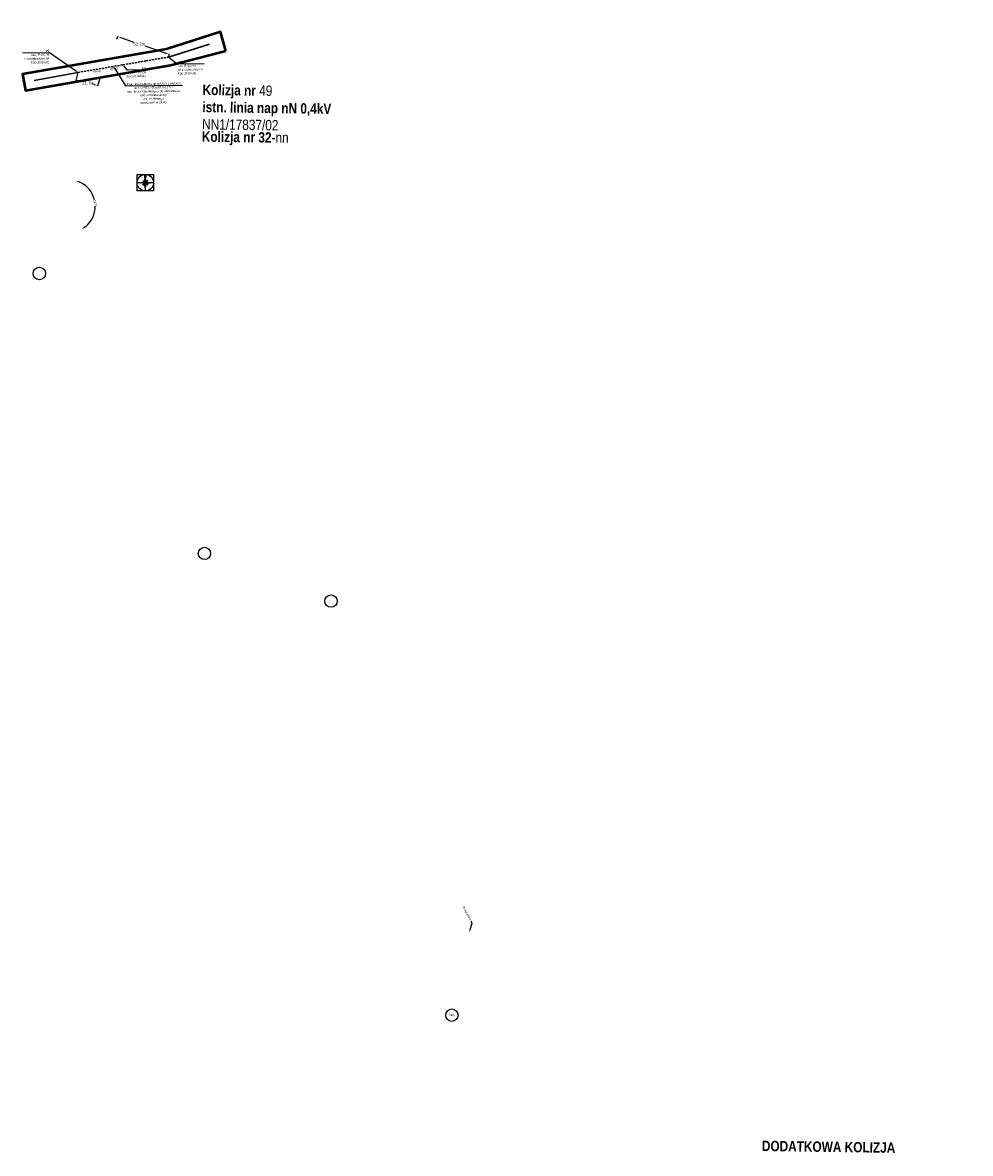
# Model space of a CAD drawing. Header units: millimetres. Extents: x 6504137 to 6515825, y 5737606 to 5784558.
# Tile 6 of 115: x 6504137 to 6505055, y 5738846 to 5739941. Entities that reach past the tile are written whole.
import ezdxf
from ezdxf import colors
from ezdxf.entities.mleader import LeaderData, LeaderLine
from ezdxf.math import Vec2, Vec3

# ---------------------------------------------------------------- set-up
doc = ezdxf.new("R2010")
doc.units = ezdxf.units.MM
doc.linetypes.add('JIS_02_2.0', pattern=[3, 2, -1])
for name, color, linetype in [('#Nr Działek', 6, 'Continuous'), ('_Kąt załomu', 7, 'Continuous'), ('_Opisy', 7, 'Continuous')]:
    doc.layers.add(name, color=color, linetype=linetype)
for name, color, linetype, lineweight in [('-Linia kablowa nn', 132, 'JIS_02_2.0', 30), ('_-demontaż nn', 132, 'DEMONTAZ', 20), ('_trasa_slupy', 1, 'Continuous', 20), ('_Zakres mapy projektowej', 4, 'Continuous', 50)]:
    doc.layers.add(name, color=color, linetype=linetype, lineweight=lineweight)
doc.layers.add('-wymiary', color=7, linetype='Continuous', lineweight=35, true_color=0x000000)
doc.layers.add('istn. linia nap.', color=7, linetype='Continuous', lineweight=0, true_color=0x000000)
doc.layers.add('@pomocnicza', color=3, linetype='Continuous', plot=False)
doc.styles.add('Arial_Narr', font='ARIALN.TTF')
doc.styles.add('GEO-INFO', font='arial.ttf')
doc.styles.get("Standard").update_dxf_attribs({"font": 'ARIALN.TTF'})
doc.linetypes.add('DEMONTAZ', pattern='A,1,["x",Standard,S=1,R=0,X=-0.1,Y=-0.35],1', length=2)
doc.dimstyles.new('Kat załomu', dxfattribs={"dimtxt": 2.2, "dimasz": 5, "dimexe": 0.18, "dimexo": 0.0625, "dimtad": 0, "dimtih": 1, "dimtoh": 1, "dimdec": 4, "dimzin": 0, "dimdsep": 46, "dimtxsty": 'Standard', "dimcen": 0.9, "dimse1": 1, "dimse2": 1, "dimadec": 0, "dimazin": 0, "dimtfac": 1, "dimtdec": 4, "dimtofl": 0, "dimtmove": 0, "dimatfit": 3, "dimfxl": 1, "dimtolj": 1, "dimtzin": 0, "dimarcsym": 0})
doc.dimstyles.new('McRobic', dxfattribs={"dimtxt": 3, "dimasz": 4, "dimexe": 0.5, "dimexo": 0.04, "dimgap": 0.4, "dimtad": 0, "dimtih": 1, "dimtoh": 1, "dimdec": 1, "dimrnd": 0.01, "dimzin": 0, "dimdsep": 46, "dimtxsty": 'Standard', "dimcen": 0.09, "dimadec": 0, "dimazin": 0, "dimtfac": 1, "dimtdec": 1, "dimtofl": 0, "dimtmove": 0, "dimatfit": 3, "dimfxl": 1, "dimtolj": 1, "dimtzin": 0, "dimlwd": 25, "dimlwe": 25, "dimarcsym": 0})

# ---------------------------------------------------------------- blocks, each defined once
blk = doc.blocks.new('roza')
for p, q in [((-4.7, 0), (-0.8, 0.8)), ((-0.8, -0.8), (-4.7, 0)), ((0, 0), (-4.7, 0)), ((-4.3, 0.1), (-4.3, 0)), ((-3.9, 0.1), (-3.9, 0)), ((-3.5, 0.2), (-3.5, 0)), ((-3.1, 0.3), (-3.1, 0)), ((-2.7, 0.4), (-2.7, 0)), ((-1.2, 0.7), (-2.3, 2.3)), ((-2.3, 2.3), (-1.6, 1.6)), ((-2.3, 2.3), (-1.2, 1.5)), ((-2.3, 0.5), (-2.3, 0)), ((-2, 0), (-2, 0.5)), ((-1.8, 2), (-1.9, 1.9)), ((-1.6, 1.6), (-1.5, 1.8)), ((-1.6, 1.6), (-1.3, 1.3)), ((-1.6, 0), (-1.6, 0.6)), ((-1.3, 1.4), (-1.2, 1.5)), ((-1.3, 1.3), (-0.8, 0.8)), ((-1.2, 1.5), (-0.7, 1.2)), ((-1.2, 0.7), (-1.2, 0)), ((-1.1, 1.1), (-0.8, 1.3)), ((-0.8, 0.8), (0, 4.7)), ((-0.8, 0), (-0.8, 0.8)), ((0, 0), (-0.8, 0.8)), ((-0.8, -0.8), (0, 0)), ((-0.7, 7.3), (-0.7, 5)), ((-0.7, 7.3), (0.8, 5)), ((-0.4, 0.4), (-0.4, 0)), ((0, 0), (0, 4.7)), ((0, 4.7), (0.8, 0.8)), ((0.1, 4.3), (0, 4.3)), ((0.1, 3.9), (0, 3.9)), ((0.2, 3.5), (0, 3.5)), ((0.3, 3.1), (0, 3.1)), ((0.4, 2.7), (0, 2.7)), ((0.5, 2.3), (0, 2.3)), ((0, 2), (0.5, 2)), ((0, 1.6), (0.6, 1.6)), ((0.7, 1.2), (0, 1.2)), ((0, 0.8), (0.8, 0.8)), ((0, 0), (0.8, 0.8)), ((0.4, 0.4), (0, 0.4)), ((0, 0), (4.7, 0)), ((0, 0), (0.8, -0.8)), ((0, 0), (0, -4.7)), ((0.4, -0.4), (0.4, 0)), ((0.7, 1.2), (2.3, 2.3)), ((0.8, 5), (0.8, 7.3)), ((1.3, 1.3), (0.8, 0.8)), ((0.8, 0.8), (4.7, 0)), ((0.8, 0), (0.8, -0.8)), ((1.1, 1.1), (1.3, 0.8)), ((1.5, 1.2), (1.2, 0.7)), ((1.2, -0.7), (1.2, 0)), ((1.6, 1.6), (1.3, 1.3)), ((1.4, 1.3), (1.5, 1.2)), ((2.3, 2.3), (1.5, 1.2)), ((2.3, 2.3), (1.6, 1.6)), ((1.6, 1.6), (1.8, 1.5)), ((1.6, 0), (1.6, -0.6)), ((2, 1.8), (1.9, 1.9)), ((2, 0), (2, -0.5)), ((2.3, -0.5), (2.3, 0)), ((2.7, -0.4), (2.7, 0)), ((3.1, -0.3), (3.1, 0)), ((3.5, -0.2), (3.5, 0)), ((3.9, -0.1), (3.9, 0)), ((4.3, -0.1), (4.3, 0)), ((-0.7, -1.2), (-2.3, -2.3)), ((-2.3, -2.3), (-1.5, -1.2)), ((-2.3, -2.3), (-1.6, -1.6)), ((-2, -1.8), (-1.9, -1.9)), ((-1.6, -1.6), (-1.8, -1.5)), ((-1.6, -1.6), (-1.3, -1.3)), ((-1.5, -1.2), (-1.2, -0.7)), ((-1.4, -1.3), (-1.5, -1.2)), ((-1.1, -1.1), (-1.3, -0.8)), ((-1.3, -1.3), (-0.8, -0.8)), ((0, -4.7), (-0.8, -0.8)), ((0, -0.8), (-0.8, -0.8)), ((-0.7, -1.2), (0, -1.2)), ((0, -1.6), (-0.6, -1.6)), ((0, -2), (-0.5, -2)), ((-0.5, -2.3), (0, -2.3)), ((-0.4, -0.4), (0, -0.4)), ((-0.4, -2.7), (0, -2.7)), ((-0.3, -3.1), (0, -3.1)), ((-0.2, -3.5), (0, -3.5)), ((-0.1, -3.9), (0, -3.9)), ((-0.1, -4.3), (0, -4.3)), ((0.8, -0.8), (0, -4.7)), ((1.2, -1.5), (0.7, -1.2)), ((4.7, 0), (0.8, -0.8)), ((1.3, -1.3), (0.8, -0.8)), ((1.1, -1.1), (0.8, -1.3)), ((1.2, -0.7), (2.3, -2.3)), ((1.3, -1.4), (1.2, -1.5)), ((2.3, -2.3), (1.2, -1.5)), ((1.6, -1.6), (1.3, -1.3)), ((1.6, -1.6), (1.5, -1.8)), ((2.3, -2.3), (1.6, -1.6)), ((1.8, -2), (1.9, -1.9))]:
    blk.add_line(p, q)
at = {"layer": '@pomocnicza'}
for p, q in [((8, 0), (-8, 0)), ((0, 8), (0, -8))]:
    blk.add_line(p, q, dxfattribs=at)
blk.add_lwpolyline([(-8, 8), (8, 8), (8, -8), (-8, -8)], close=True, dxfattribs=at)
blk.add_circle((0, 0), 8, dxfattribs=at)
blk = doc.blocks.new('*D58')
at = {"layer": '_Kąt załomu', "color": 0, "lineweight": -2, "transparency": 16777216}
for start, end in [(353.0921, 62.1526), (267.9761, 337.0379)]:
    blk.add_arc((6504485.7, 5740901.6), 22.2, start, end, dxfattribs=at)
at = {"layer": '_Kąt załomu', "color": 0, "transparency": 16777216}
for points in [[(6504495.8, 5740920.5), (6504496.4, 5740922.1), (6504491.4, 5740923.1)], [(6504484.8, 5740878.6), (6504485, 5740880.2), (6504479.9, 5740880.2)]]:
    blk.add_solid(points, dxfattribs=at)
at = {"layer": 'Defpoints', "color": 0, "transparency": 16777216}
for p in [(6504563.8, 5741194.4), (6504485.7, 5740901.6), (6504501.4, 5740885.9), (6504182, 5739763.1)]:
    blk.add_point(p, dxfattribs=at)
at = {"layer": '_Kąt załomu', "color": 0, "transparency": 16777216, "insert": (6504507.2, 5740895.9), "char_height": 2.2, "attachment_point": 5, "rotation": 255}
blk.add_mtext('\\A1;180°', dxfattribs=at)
blk = doc.blocks.new('*D59')
at = {"layer": '_Kąt załomu', "color": 0, "lineweight": -2, "transparency": 16777216}
for start, end in [(13.7317, 63.8572), (309.6786, 359.8007)]:
    blk.add_arc((6504182, 5739763.1), 25.6, start, end, dxfattribs=at)
at = {"layer": '_Kąt załomu', "color": 0, "transparency": 16777216}
for points in [[(6504193, 5739785.3), (6504193.5, 5739786.8), (6504188.6, 5739787.8)], [(6504198.8, 5739742.7), (6504197.8, 5739744), (6504194.2, 5739740.6)]]:
    blk.add_solid(points, dxfattribs=at)
at = {"layer": 'Defpoints', "color": 0, "transparency": 16777216}
for p in [(6504485.7, 5740901.6), (6504182, 5739763.1), (6504206.6, 5739756), (6504874.8, 5738485.6)]:
    blk.add_point(p, dxfattribs=at)
at = {"layer": '_Kąt załomu', "color": 0, "transparency": 16777216, "insert": (6504207.4, 5739766.1), "char_height": 2.2, "attachment_point": 5, "rotation": 277}
blk.add_mtext('\\A1;137°', dxfattribs=at)
blk = doc.blocks.new('*D60')
at = {"layer": '_Kąt załomu', "color": 0, "lineweight": -2, "transparency": 16777216}
for start, end in [(32.0154, 104.7244), (302.2, 14.9193)]:
    blk.add_arc((6504874.8, 5738485.6), 20.9, start, end, dxfattribs=at)
at = {"layer": '_Kąt załomu', "color": 0, "transparency": 16777216}
for points in [[(6504869.8, 5738505), (6504869.1, 5738506.6), (6504864.8, 5738503.9)], [(6504886.2, 5738467.1), (6504885.5, 5738468.6), (6504881.4, 5738465.8)]]:
    blk.add_solid(points, dxfattribs=at)
at = {"layer": 'Defpoints', "color": 0, "transparency": 16777216}
for p in [(6504182, 5739763.1), (6504874.8, 5738485.6), (6504895.4, 5738482.6), (6505054.7, 5737946.5)]:
    blk.add_point(p, dxfattribs=at)
at = {"layer": '_Kąt załomu', "color": 0, "transparency": 16777216, "insert": (6504893.9, 5738493.9), "char_height": 2.2, "attachment_point": 5, "rotation": 293}
blk.add_mtext('\\A1;190°', dxfattribs=at)
blk = doc.blocks.new('*D171')
at = {"layer": '-wymiary', "color": 0, "linetype": 'Continuous', "lineweight": 25, "transparency": 16777216}
for p, q in [((6504190.9, 5739892.3), (6504188.9, 5739884.8)), ((6504211.9, 5739886.7), (6504209.9, 5739879.2))]:
    blk.add_line(p, q, dxfattribs=at)
at = {"layer": '-wymiary', "color": 0, "lineweight": 25, "transparency": 16777216}
for p, q in [((6504192.9, 5739884.3), (6504194.7, 5739883.8)), ((6504206.2, 5739880.7), (6504206.7, 5739880.6))]:
    blk.add_line(p, q, dxfattribs=at)
at = {"layer": '-wymiary', "color": 0, "transparency": 16777216}
for points in [[(6504193.1, 5739884.9), (6504192.8, 5739883.6), (6504189.1, 5739885.3)], [(6504206, 5739880.1), (6504206.3, 5739881.4), (6504210, 5739879.7)]]:
    blk.add_solid(points, dxfattribs=at)
at = {"layer": 'Defpoints', "color": 0, "transparency": 16777216}
for p in [(6504189.1, 5739885.3), (6504191, 5739892.3), (6504211.9, 5739886.7)]:
    blk.add_point(p, dxfattribs=at)
at = {"layer": '-wymiary', "color": 0, "transparency": 16777216, "insert": (6504200.7, 5739882.2), "char_height": 3, "attachment_point": 5, "rotation": 0.0213, "style": 'GEO-INFO'}
blk.add_mtext('\\A1;21.7m', dxfattribs=at)
blk = doc.blocks.new('OKRAG_PELNY')
at = {"color": 0}
blk.add_lwpolyline([(0.5, 0), (0.482963, -0.12941), (0.433013, -0.25), (0.353553, -0.353553), (0.25, -0.433013), (0.12941, -0.482963), (0, -0.5), (-0.12941, -0.482963), (-0.25, -0.433013), (-0.353553, -0.353553), (-0.433013, -0.25), (-0.482963, -0.12941), (-0.5, 0), (-0.482963, 0.12941), (-0.433013, 0.25), (-0.353553, 0.353553), (-0.25, 0.433013), (-0.12941, 0.482963), (0, 0.5), (0.12941, 0.482963), (0.25, 0.433013), (0.353553, 0.353553), (0.433013, 0.25), (0.482963, 0.12941)], close=True, dxfattribs=at)
blk = doc.blocks.new('*D172')
at = {"layer": '-wymiary', "color": 0, "linetype": 'Continuous', "lineweight": 25, "transparency": 16777216}
for p, q in [((6504228.6, 5739924.6), (6504229.6, 5739927.6)), ((6504278.4, 5739907.4), (6504279.4, 5739910.4))]:
    blk.add_line(p, q, dxfattribs=at)
at = {"layer": '-wymiary', "color": 0, "lineweight": 25, "transparency": 16777216}
for p, q in [((6504233.2, 5739925.8), (6504244.7, 5739921.9)), ((6504275.5, 5739911.2), (6504255.9, 5739918))]:
    blk.add_line(p, q, dxfattribs=at)
at = {"layer": '-wymiary', "color": 0, "transparency": 16777216}
for points in [[(6504233.4, 5739926.5), (6504233, 5739925.2), (6504229.4, 5739927.2)], [(6504275.3, 5739910.6), (6504275.7, 5739911.9), (6504279.3, 5739909.9)]]:
    blk.add_solid(points, dxfattribs=at)
at = {"layer": 'Defpoints', "color": 0, "transparency": 16777216}
for p in [(6504228.5, 5739924.6), (6504229.4, 5739927.2), (6504278.4, 5739907.3)]:
    blk.add_point(p, dxfattribs=at)
at = {"layer": '-wymiary', "color": 0, "transparency": 16777216, "insert": (6504250.3, 5739919.9), "char_height": 3, "attachment_point": 5, "rotation": 0.0213, "style": 'GEO-INFO'}
blk.add_mtext('\\A1;52.7m', dxfattribs=at)

msp = doc.modelspace()

# ---------------------------------------------------------------- linework, layer by layer
at = {"layer": '#Nr Działek'}
for centre in [(6504153.52984, 5739697.86771), (6504313.28547, 5739426.96931), (6504435.82744, 5739380.80677), (6504552.80561, 5738980.12307)]:
    msp.add_circle(centre, 6, dxfattribs=at)
at = {"layer": '-Linia kablowa nn'}
msp.add_lwpolyline([(6504256.18531, 5739903.58029), (6504256.18531, 5739903.58029), (6504256.18531, 5739903.58029), (6504256.18531, 5739903.58029), (6504256.18531, 5739903.58029), (6504256.18531, 5739903.58029), (6504256.18531, 5739903.58029), (6504256.18531, 5739903.58029), (6504256.18531, 5739903.58029), (6504256.18531, 5739903.58029), (6504256.18531, 5739903.58029), (6504256.18531, 5739903.58029), (6504256.18531, 5739903.58029), (6504256.18531, 5739903.58029), (6504256.18531, 5739903.58029), (6504256.18531, 5739903.58029), (6504256.18531, 5739903.58029), (6504256.18531, 5739903.58029), (6504256.18531, 5739903.58029), (6504256.18531, 5739903.58029), (6504256.18531, 5739903.58029), (6504256.18531, 5739903.58029), (6504256.18531, 5739903.58029), (6504256.61555, 5739903.6529), (6504256.61555, 5739903.6529), (6504278.36777, 5739907.32399), (6504278.36777, 5739907.32399), (6504278.36777, 5739907.32399), (6504278.36777, 5739907.32399), (6504278.36777, 5739907.32399), (6504278.36777, 5739907.32399), (6504278.36777, 5739907.32399), (6504278.36777, 5739907.32399), (6504278.36777, 5739907.32399), (6504278.36777, 5739907.32399), (6504278.36777, 5739907.32399), (6504278.36777, 5739907.32399), (6504278.36777, 5739907.32399), (6504278.36777, 5739907.32399), (6504278.36777, 5739907.32399), (6504278.36777, 5739907.32399), (6504278.36777, 5739907.32399), (6504278.36777, 5739907.32399), (6504278.36777, 5739907.32399), (6504278.36777, 5739907.32399), (6504278.36777, 5739907.32399), (6504278.36777, 5739907.32399), (6504278.36777, 5739907.32399), (6504278.36777, 5739907.32399), (6504278.36777, 5739907.32399), (6504278.36777, 5739907.32399), (6504278.36777, 5739907.32399), (6504278.36777, 5739907.32399), (6504278.36777, 5739907.32399), (6504278.36777, 5739907.32399), (6504278.36777, 5739907.32399), (6504278.36777, 5739907.32399), (6504278.36777, 5739907.32399), (6504278.36777, 5739907.32399), (6504278.36777, 5739907.32399), (6504278.36777, 5739907.32399), (6504278.36777, 5739907.32399), (6504278.36777, 5739907.32399), (6504278.36777, 5739907.32399), (6504278.36777, 5739907.32399)], dxfattribs=at)
at = {"layer": '_Opisy', "color": 5}
msp.add_line((6504252.07752, 5739902.88702), (6504252.16353, 5739902.39448), dxfattribs=at)
at = {"layer": 'istn. linia nap.', "color": 18, "linetype": 'Continuous', "lineweight": 30, "true_color": 0x000000}
for p, q in [((6504278.36777, 5739907.32399), (6504318.23662, 5739919.97036)), ((6504148.55016, 5739884.78999), (6504190.61393, 5739892.43375))]:
    msp.add_line(p, q, dxfattribs=at)

# ---------------------------------------------------------------- block references
at = {"layer": '@pomocnicza'}
msp.add_blockref('roza', (6504256.08362, 5739785.73597), dxfattribs=at)
at = {"layer": '_-demontaż nn', "lineweight": 18, "xscale": 0.6999999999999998, "yscale": 0.6999999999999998, "rotation": 179.6972132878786}
for p in [(6504278.36777, 5739907.32399), (6504190.61393, 5739892.43375)]:
    msp.add_blockref('OKRAG_PELNY', p, dxfattribs=at)

# ---------------------------------------------------------------- texts
at = {"layer": '#Nr Działek', "color": 7, "insert": (6504552.80561, 5738980.12307), "char_height": 2, "attachment_point": 5}
msp.add_mtext_dynamic_manual_height_columns('24/9', width=11.5827135, gutter_width=10, heights=[0], dxfattribs=at)
at = {"layer": '_Opisy', "char_height": 2, "attachment_point": 5, "rotation": 189.90545268, "bg_fill": 3, "box_fill_scale": 1, "bg_fill_color": 256, "bg_fill_transparency": 0}
for insert in [(6504225.60501, 5739896.26254), (6504209.27222, 5739893.51543)]:
    msp.add_mtext_dynamic_manual_height_columns('Droga', width=6.316639, gutter_width=10, heights=[0], dxfattribs=dict(at, insert=insert))
at = {"layer": '_trasa_slupy', "insert": (6504311.62234, 5739880.70706), "char_height": 10, "width": 348.1955042, "attachment_point": 1, "rotation": 359.20502598, "style": 'Arial_Narr'}
msp.add_mtext('{\\fArial Narrow|b1|i0|c238|p34;Kolizja nr }49\\P{\\fArial Narrow|b1|i0|c238|p34;istn. linia nap nN 0,4kV\\P}NN1/17837/02', dxfattribs=at)
at = {"layer": '_trasa_slupy', "color": 5, "char_height": 10, "width": 348.1955042, "attachment_point": 1, "rotation": 359.20502598, "style": 'Arial_Narr'}
for s, insert in [('{\\fArial Narrow|b1|i0|c238|p34;Kolizja nr 32}-nn', (6504310.84512, 5739835.45584)), ('{\\fArial Narrow|b1|i0|c238|p34;\\C1;DODATKOWA KOLIZJA }', (6504852.91592, 5738858.607))]:
    msp.add_mtext(s, dxfattribs=dict(at, insert=insert))

# ---------------------------------------------------------------- dimensions: what is measured, and where the dimension line sits
at = {"layer": '-wymiary', "color": 7, "linetype": 'Continuous'}
dim = msp.add_linear_dim(base=(6504229.44596, 5739927.1528), p1=(6504278.36777, 5739907.32399), p2=(6504228.54836, 5739924.55809), angle=160.91788015, dimstyle='McRobic', override={"dimpost": 'm', "dimtxsty": 'GEO-INFO'}, dxfattribs=at)
dim.commit()
dim.dimension.update_dxf_attribs({"geometry": '*D172', "text_midpoint": (6504250.31775, 5739919.93259), "dimtype": 161, "text_rotation": 210})

# ---------------------------------------------------------------- leaders
at = {"layer": '_Opisy', "linetype": 'Continuous'}
ml = msp.add_multileader_mtext('Standard', dxfattribs=at)
ml.set_content('{\\fArial|b0|i0|c238|p34;II/9      \\P\\C256;istn. P 10/ZN\\P}do przebudowy na\\P{\\fArial|b0|i0|c238|p34;\\C256;Kgo 10,5/xxE}', color=256)
ml.set_leader_properties()
ml.build(insert=Vec2(0, 0))
ml.multileader.update_dxf_attribs({"text_left_attachment_type": 6, "text_right_attachment_type": 6, "dogleg_length": 0.36, "arrow_head_size": 1.2, "scale": 0.8})
ctx = ml.context
ctx.base_point, ctx.scale, ctx.char_height, ctx.arrow_head_size, ctx.landing_gap_size, ctx.plane_origin, ctx.plane_x_axis, ctx.plane_y_axis = Vec3(6504142.97765, 5739911.27511, 30.78), 0.8, 2.16, 1.2, 0.072, Vec3(6504259.27785, 5739961.29011, 30.78), Vec3(0.9998922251, 0.0146812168), Vec3(-0.0146812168, 0.9998922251)
ctx.left_attachment, ctx.right_attachment, ctx.text_align_type = 6, 6, 2
notes = []
notes.append((ctx, [(1, (1, 1, 0), (6504163.43975, 5739911.57555, 30.78), (-0.9998922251, -0.0146812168), 0.288, [(1, [(6504190.31175, 5739892.61036, 30.78)], 0, [])])]))
ctx.mtext.insert, ctx.mtext.text_direction, ctx.mtext.rotation, ctx.mtext.alignment, ctx.mtext.flow_direction = Vec3(6504163.03821, 5739914.40183, 30.78), Vec3(0.9998922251, 0.0146812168), 0.0146817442, 3, 5
ml = msp.add_multileader_mtext('Standard', dxfattribs=at)
ml.set_content('{\\fArial|b0|i0|c238|p34;II/7       \\P\\C256;istn. P 10/ZN\\P}do przebudowy na\\P{\\fArial|b0|i0|c238|p34;\\C256;Kgo 10,5/xxE}', color=256)
ml.set_leader_properties()
ml.build(insert=Vec2(0, 0))
ml.multileader.update_dxf_attribs({"text_left_attachment_type": 6, "text_right_attachment_type": 6, "dogleg_length": 0.36, "arrow_head_size": 1.2, "scale": 0.8})
ctx = ml.context
ctx.base_point, ctx.scale, ctx.char_height, ctx.arrow_head_size, ctx.landing_gap_size, ctx.plane_origin, ctx.plane_x_axis, ctx.plane_y_axis = Vec3(6504287.25291, 5739900.63979, 30.78), 0.8, 2.16, 1.2, 0.072, Vec3(6504383.52296, 5739950.3607, 30.78), Vec3(0.9998922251, 0.0146812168), Vec3(-0.0146812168, 0.9998922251)
ctx.left_attachment, ctx.right_attachment = 6, 6
notes.append((ctx, [(1, (1, 1, 0), (6504286.96494, 5739900.63556, 30.78), (0.9998922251, 0.0146812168), 0.288, [(1, [(6504278.70536, 5739907.23162, 30.78)], 0, [])])]))
ctx.mtext.insert, ctx.mtext.text_direction, ctx.mtext.rotation, ctx.mtext.flow_direction = Vec3(6504287.28333, 5739903.47241, 30.78), Vec3(0.9998922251, 0.0146812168), 0.0146817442, 5
at = {"layer": '_Opisy'}
ml = msp.add_multileader_mtext('Standard', dxfattribs=at)
ml.set_content('Droga polna', color=7)
ml.set_leader_properties(color=7, linetype='Continuous', lineweight=-1)
ml.build(insert=Vec2(0, 0))
ml.multileader.update_dxf_attribs({"dogleg_length": 2, "arrow_head_size": 3})
ctx = ml.context
ctx.base_point, ctx.char_height, ctx.arrow_head_size, ctx.landing_gap_size, ctx.plane_origin, ctx.plane_x_axis, ctx.plane_y_axis = Vec3(6504564.65043, 5739083.62617), 2, 3, 1, Vec3(6504569.53311, 5739059.79115), Vec3(0.4767420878, -0.8790432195), Vec3(0.8790432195, 0.4767420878)
ctx.text_align_type, ctx.attachment_type = 2, 2
notes.append((ctx, [(0, (1, 1, 0), (6504572.37781, 5739069.378), (-0.4767420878, 0.8790432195), 2, [(0, [(6504569.53311, 5739059.79115)], 0, [])])]))
ctx.mtext.insert, ctx.mtext.text_direction, ctx.mtext.rotation, ctx.mtext.alignment, ctx.mtext.flow_direction = Vec3(6504572.08507, 5739072.63203), Vec3(0.4767420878, -0.8790432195), 5.2093337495, 3, 5
ctx.mtext.has_bg_fill, ctx.mtext.bg_color, ctx.mtext.bg_scale_factor, ctx.mtext.bg_transparency, ctx.mtext.use_window_bg_color = 1, -1027028792, 1.5, 0, 1
for ctx, leaders in notes:
    for number, flags, end, landing, length, lines in leaders:
        leader = LeaderData()
        leader.index, (leader.has_last_leader_line, leader.has_dogleg_vector, leader.attachment_direction) = number, flags
        leader.last_leader_point, leader.dogleg_vector, leader.dogleg_length = Vec3(end), Vec3(landing), length
        for number, points, colour, breaks in lines:
            line = LeaderLine()
            line.index, line.vertices, line.color, line.breaks = number, Vec3.list(points), colors.encode_raw_color(colour), breaks
            leader.lines.append(line)
        ctx.leaders.append(leader)

# ---------------------------------------------------------------- next in the draw order: linework, layer by layer
at = {"layer": '-Linia kablowa nn'}
msp.add_lwpolyline([(6504190.61393, 5739892.43375), (6504190.61393, 5739892.43375), (6504190.61393, 5739892.43375), (6504190.61393, 5739892.43375), (6504190.61393, 5739892.43375), (6504190.61393, 5739892.43375), (6504190.61393, 5739892.43375), (6504190.61393, 5739892.43375), (6504190.61393, 5739892.43375), (6504190.61393, 5739892.43375), (6504190.61393, 5739892.43375), (6504190.61393, 5739892.43375), (6504190.61393, 5739892.43375), (6504190.61393, 5739892.43375), (6504190.61393, 5739892.43375), (6504190.61393, 5739892.43375), (6504190.61393, 5739892.43375), (6504190.61393, 5739892.43375), (6504190.61393, 5739892.43375), (6504190.61393, 5739892.43375), (6504190.61393, 5739892.43375), (6504190.61393, 5739892.43375), (6504190.61393, 5739892.43375), (6504234.43616, 5739899.80638), (6504234.43616, 5739899.80638), (6504252.07752, 5739902.88702), (6504252.07752, 5739902.88702), (6504252.07752, 5739902.88702), (6504252.07752, 5739902.88702), (6504252.07752, 5739902.88702), (6504252.07752, 5739902.88702), (6504252.07752, 5739902.88702), (6504252.07752, 5739902.88702), (6504252.07752, 5739902.88702), (6504252.07752, 5739902.88702), (6504252.07752, 5739902.88702), (6504252.07752, 5739902.88702), (6504252.07752, 5739902.88702), (6504252.07752, 5739902.88702), (6504252.07752, 5739902.88702), (6504252.07752, 5739902.88702), (6504252.07752, 5739902.88702), (6504252.07752, 5739902.88702), (6504252.07752, 5739902.88702), (6504252.07752, 5739902.88702), (6504252.07752, 5739902.88702), (6504252.07752, 5739902.88702), (6504252.07752, 5739902.88702), (6504252.07752, 5739902.88702), (6504252.07752, 5739902.88702), (6504252.07752, 5739902.88702), (6504252.07752, 5739902.88702), (6504252.07752, 5739902.88702), (6504252.07752, 5739902.88702), (6504252.07752, 5739902.88702), (6504256.18531, 5739903.58029), (6504256.18531, 5739903.58029), (6504256.18531, 5739903.58029), (6504256.18531, 5739903.58029), (6504256.18531, 5739903.58029), (6504256.18531, 5739903.58029), (6504256.18531, 5739903.58029), (6504256.18531, 5739903.58029), (6504256.18531, 5739903.58029), (6504256.18531, 5739903.58029)], dxfattribs=at)
at = {"layer": '_Zakres mapy projektowej'}
msp.add_lwpolyline([(6504333.88266, 5739913.33578), (6504328.94319, 5739931.87408), (6504276.46733, 5739915.14842), (6504137.36485, 5739890.78522), (6504140.12517, 5739875.02512), (6504280.29437, 5739899.57516)], close=True, dxfattribs=at)

# ---------------------------------------------------------------- next in the draw order: dimensions: what is measured, and where the dimension line sits
at = {"layer": '-wymiary', "color": 7, "linetype": 'Continuous'}
dim = msp.add_linear_dim(base=(6504189.07204, 5739885.3052), p1=(6504211.90909, 5739886.74329), p2=(6504190.95152, 5739892.34138), angle=165.04456978, dimstyle='McRobic', override={"dimpost": 'm', "dimtxsty": 'GEO-INFO'}, dxfattribs=at)
dim.commit()
dim.dimension.update_dxf_attribs({"geometry": '*D171', "text_midpoint": (6504200.69505, 5739882.20051), "dimtype": 161, "text_rotation": 210})
at = {"layer": '_Kąt załomu'}
for base, center, p1, p2, picture, middle, turn in [((6504501.41692, 5740885.93941), (6504485.677, 5740901.644), (6504563.766, 5741194.388), (6504181.967, 5739763.062), '*D58', (6504507.16046, 5740895.91337), 255), ((6504206.57826, 5739756.00596), (6504181.967, 5739763.062), (6504485.677, 5740901.644), (6504874.761, 5738485.573), '*D59', (6504207.39137, 5739766.07924), 277), ((6504895.43648, 5738482.59083), (6504874.761, 5738485.573), (6504181.967, 5739763.062), (6505054.654, 5737946.459), '*D60', (6504893.92337, 5738493.89), 293)]:
    dim = msp.add_angular_dim_3p(base=base, center=center, p1=p1, p2=p2, dimstyle='Kat załomu', dxfattribs=at)
    dim.commit()
    dim.dimension.update_dxf_attribs({"geometry": picture, "text_midpoint": middle, "text_rotation": turn})

# ---------------------------------------------------------------- next in the draw order: leaders
at = {"layer": '_Opisy', "linetype": 'Continuous'}
ml = msp.add_multileader_mtext('Standard', dxfattribs=at)
ml.set_content('{\\fArial|b0|i0|c238|p34;\\C256; Proj. linia kablowa nn NA2XY (YAKXS) \\P\\pxqc;4x120 SE L=00090|00117m\\Pistn. linia napowietrzna do demontażu\\Pobw. oświetleniowy \\Pwg. odrębnego\\Popracowania OUiD }', color=256)
ml.set_leader_properties()
ml.build(insert=Vec2(0, 0))
ml.multileader.update_dxf_attribs({"text_left_attachment_type": 6, "text_right_attachment_type": 6, "dogleg_length": 0.36, "arrow_head_size": 1.2, "scale": 0.8})
ctx = ml.context
ctx.base_point, ctx.scale, ctx.char_height, ctx.arrow_head_size, ctx.landing_gap_size, ctx.plane_origin, ctx.plane_x_axis, ctx.plane_y_axis = Vec3(6504237.25969, 5739879.39829, 51.6), 0.8, 2.16, 1.2, 0.072, Vec3(6504148.51842, 5739650.08647, 51.6), Vec3(0.9998922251, 0.0146812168), Vec3(-0.0146812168, 0.9998922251)
ctx.left_attachment, ctx.right_attachment, ctx.text_align_type = 6, 6, 2
notes = []
notes.append((ctx, [(1, (1, 1, 0), (6504236.97172, 5739879.39407, 51.6), (0.9998922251, 0.0146812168), 0.288, [(1, [(6504225.26046, 5739898.26267, 51.6)], 0, [])])]))
ctx.mtext.insert, ctx.mtext.text_direction, ctx.mtext.rotation, ctx.mtext.alignment, ctx.mtext.flow_direction = Vec3(6504263.7323, 5739882.5838, 51.6), Vec3(0.9998922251, 0.0146812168), 0.0146817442, 2, 5
ml = msp.add_multileader_mtext('Standard', dxfattribs=at)
ml.set_content('{\\fArial|b0|i0|c238|p34;II/8        \\P\\C256;istn. P 10/ZN\\P}do {\\fArial|b0|i0|c238|p34;\\C256;demontażu}', color=256)
ml.set_leader_properties()
ml.build(insert=Vec2(0, 0))
ml.multileader.update_dxf_attribs({"text_left_attachment_type": 6, "text_right_attachment_type": 6, "dogleg_length": 0.36, "arrow_head_size": 1.2, "scale": 0.8})
ctx = ml.context
ctx.base_point, ctx.scale, ctx.char_height, ctx.arrow_head_size, ctx.landing_gap_size, ctx.plane_origin, ctx.plane_x_axis, ctx.plane_y_axis = Vec3(6504238.55986, 5739894.8946, 30.78), 0.8, 2.16, 1.2, 0.072, Vec3(6504349.29059, 5739938.18682, 30.78), Vec3(0.9998922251, 0.0146812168), Vec3(-0.0146812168, 0.9998922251)
ctx.left_attachment, ctx.right_attachment, ctx.text_align_type = 6, 6, 2
notes.append((ctx, [(1, (1, 1, 0), (6504238.27189, 5739894.89037, 30.78), (0.9998922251, 0.0146812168), 0.288, [(1, [(6504234.6553, 5739899.46919, 30.78)], 0, [])])]))
ctx.mtext.insert, ctx.mtext.text_direction, ctx.mtext.rotation, ctx.mtext.alignment, ctx.mtext.flow_direction = Vec3(6504256.66982, 5739897.39294, 30.78), Vec3(0.9998922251, 0.0146812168), 0.0146817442, 3, 5
for ctx, leaders in notes:
    for number, flags, end, landing, length, lines in leaders:
        leader = LeaderData()
        leader.index, (leader.has_last_leader_line, leader.has_dogleg_vector, leader.attachment_direction) = number, flags
        leader.last_leader_point, leader.dogleg_vector, leader.dogleg_length = Vec3(end), Vec3(landing), length
        for number, points, colour, breaks in lines:
            line = LeaderLine()
            line.index, line.vertices, line.color, line.breaks = number, Vec3.list(points), colors.encode_raw_color(colour), breaks
            leader.lines.append(line)
        ctx.leaders.append(leader)

doc.saveas('drawing.dxf')
